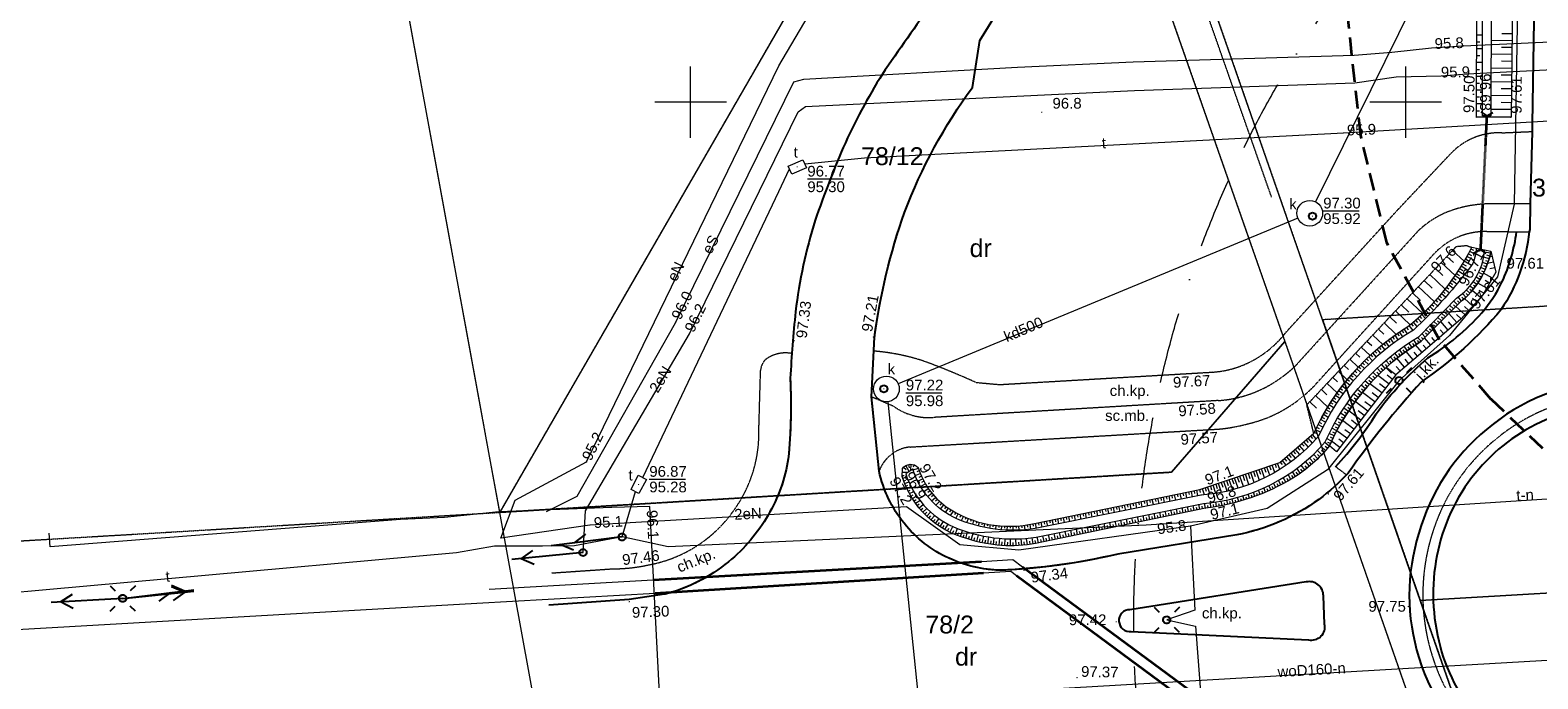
# Model space of a CAD drawing. Extents: x 7422214 to 7520672, y 5676479 to 5816239.
# Tile 6 of 42: x 7463757 to 7474299, y 5776812 to 5781349. Entities that reach past the tile are written whole.
import ezdxf
from ezdxf.enums import TextEntityAlignment as Align

# ---------------------------------------------------------------- set-up
doc = ezdxf.new("R2010")
doc.units = 0
for name, pattern in [('BORDER', [1.75, 0.5, -0.25, 0.5, -0.25, 0, -0.25]), ('HIDDEN', [0.375, 0.25, -0.125]), ('PRZER1-1', [1, 0.5, -0.5]), ('PRZER2-1', [1.5, 1, -0.5]), ('PRZER2_5-1', [1.75, 1.25, -0.5]), ('PRZER3-1', [2, 1.5, -0.5])]:
    doc.linetypes.add(name, pattern=pattern)
doc.layers.get('0').update_dxf_attribs({"linetype": 'CONTINUOUS'})
doc.layers.add('!!mapa dcp', color=254, linetype='CONTINUOUS', lineweight=25)
doc.layers.add('- AGP-1_WYMIARY', color=230, linetype='CONTINUOUS', lineweight=9)
doc.styles.add('Arial', font='arial.ttf')

# ---------------------------------------------------------------- blocks, each defined once
blk = doc.blocks.new('GSPWPN1')
blk.add_hatch(color=0).paths.add_polyline_path([(-0.045, 0), (-0.043467, -0.011647), (-0.038971, -0.0225), (-0.03182, -0.03182), (-0.0225, -0.038971), (-0.011647, -0.043467), (0, -0.045), (0.011647, -0.043467), (0.0225, -0.038971), (0.03182, -0.03182), (0.038971, -0.0225), (0.043467, -0.011647), (0.045, 0), (0.043467, 0.011647), (0.038971, 0.0225), (0.03182, 0.03182), (0.0225, 0.038971), (0.011647, 0.043467), (0, 0.045), (-0.011647, 0.043467), (-0.0225, 0.038971), (-0.03182, 0.03182), (-0.038971, 0.0225), (-0.043467, 0.011647)])
blk = doc.blocks.new('GSPWPS1')
blk.add_hatch(color=0).paths.add_polyline_path([(-0.045, 0), (-0.043467, -0.011647), (-0.038971, -0.0225), (-0.03182, -0.03182), (-0.0225, -0.038971), (-0.011647, -0.043467), (0, -0.045), (0.011647, -0.043467), (0.0225, -0.038971), (0.03182, -0.03182), (0.038971, -0.0225), (0.043467, -0.011647), (0.045, 0), (0.043467, 0.011647), (0.038971, 0.0225), (0.03182, 0.03182), (0.0225, 0.038971), (0.011647, 0.043467), (0, 0.045), (-0.011647, 0.043467), (-0.0225, 0.038971), (-0.03182, 0.03182), (-0.038971, 0.0225), (-0.043467, 0.011647)])
blk = doc.blocks.new('GUPESH1')
blk.add_hatch(color=0).paths.add_polyline_path([(-0.045, 0), (-0.043467, -0.011647), (-0.038971, -0.0225), (-0.03182, -0.03182), (-0.0225, -0.038971), (-0.011647, -0.043467), (0, -0.045), (0.011647, -0.043467), (0.0225, -0.038971), (0.03182, -0.03182), (0.038971, -0.0225), (0.043467, -0.011647), (0.045, 0), (0.043467, 0.011647), (0.038971, 0.0225), (0.03182, 0.03182), (0.0225, 0.038971), (0.011647, 0.043467), (0, 0.045), (-0.011647, 0.043467), (-0.0225, 0.038971), (-0.03182, 0.03182), (-0.038971, 0.0225), (-0.043467, 0.011647)])
blk = doc.blocks.new('GUPKSH1')
blk.add_hatch(color=0).paths.add_polyline_path([(-0.045, 0), (-0.043467, -0.011647), (-0.038971, -0.0225), (-0.03182, -0.03182), (-0.0225, -0.038971), (-0.011647, -0.043467), (0, -0.045), (0.011647, -0.043467), (0.0225, -0.038971), (0.03182, -0.03182), (0.038971, -0.0225), (0.043467, -0.011647), (0.045, 0), (0.043467, 0.011647), (0.038971, 0.0225), (0.03182, 0.03182), (0.0225, 0.038971), (0.011647, 0.043467), (0, 0.045), (-0.011647, 0.043467), (-0.0225, 0.038971), (-0.03182, 0.03182), (-0.038971, 0.0225), (-0.043467, 0.011647)])
blk = doc.blocks.new('GUPTSH1')
blk.add_hatch(color=0).paths.add_polyline_path([(-0.045, 0), (-0.043467, -0.011647), (-0.038971, -0.0225), (-0.03182, -0.03182), (-0.0225, -0.038971), (-0.011647, -0.043467), (0, -0.045), (0.011647, -0.043467), (0.0225, -0.038971), (0.03182, -0.03182), (0.038971, -0.0225), (0.043467, -0.011647), (0.045, 0), (0.043467, 0.011647), (0.038971, 0.0225), (0.03182, 0.03182), (0.0225, 0.038971), (0.011647, 0.043467), (0, 0.045), (-0.011647, 0.043467), (-0.0225, 0.038971), (-0.03182, 0.03182), (-0.038971, 0.0225), (-0.043467, 0.011647)])
blk = doc.blocks.new('GUPKWZ1_1')
at = {"color": 0}
blk.add_lwpolyline([(0, 0.25), (0.064705, 0.241481), (0.125, 0.216506), (0.176777, 0.176777), (0.216506, 0.125), (0.241481, 0.064705), (0.25, 0), (0.241481, -0.064705), (0.216506, -0.125), (0.176777, -0.176777), (0.125, -0.216506), (0.064705, -0.241481), (0, -0.25), (-0.064705, -0.241481), (-0.125, -0.216506), (-0.176777, -0.176777), (-0.216506, -0.125), (-0.241481, -0.064705), (-0.25, 0), (-0.241481, 0.064705), (-0.216506, 0.125), (-0.176777, 0.176777), (-0.125, 0.216506), (-0.064705, 0.241481)], close=True, dxfattribs=at)
blk = doc.blocks.new('GUPISL1_9')
at = {"color": 0}
for points in [[(-0.883883, 0.883883), (-0.53033, 0.53033)], [(0.883883, 0.883883), (0.53033, 0.53033)], [(-0.883883, -0.883883), (-0.53033, -0.53033)], [(0.883883, -0.883883), (0.53033, -0.53033)]]:
    blk.add_lwpolyline(points, dxfattribs=at)
blk.add_lwpolyline([(0, 0.25), (0.085505, 0.234922), (0.160697, 0.19151), (0.216507, 0.125), (0.241482, 0.064705), (0.25, 0), (0.241482, -0.064705), (0.216507, -0.125), (0.170042, -0.183262), (0.10847, -0.225242), (0.03726, -0.247207), (-0.03726, -0.247207), (-0.10847, -0.225242), (-0.170042, -0.183262), (-0.216507, -0.125), (-0.243732, -0.05563), (-0.2493, 0.018682), (-0.232718, 0.091335), (-0.195458, 0.155872), (-0.14083, 0.20656), (-0.07369, 0.238893)], close=True, dxfattribs=at)
blk = doc.blocks.new('GUPISL1_4')
at = {"color": 0}
blk.add_lwpolyline([(0, 0.25), (0.064705, 0.241481), (0.125, 0.216506), (0.176777, 0.176777), (0.216506, 0.125), (0.241481, 0.064705), (0.25, 0), (0.241481, -0.064705), (0.216506, -0.125), (0.176777, -0.176777), (0.125, -0.216506), (0.064705, -0.241481), (0, -0.25), (-0.064705, -0.241481), (-0.125, -0.216506), (-0.176777, -0.176777), (-0.216506, -0.125), (-0.241481, -0.064705), (-0.25, 0), (-0.241481, 0.064705), (-0.216506, 0.125), (-0.176777, 0.176777), (-0.125, 0.216506), (-0.064705, 0.241481)], close=True, dxfattribs=at)
blk = doc.blocks.new('GULTPR1')
at = {"color": 0}
for points in [[(0, 0), (5, 0)], [(3.357107, 0), (2.491081, -0.5)], [(3.491081, 0.5), (4.357107, 0)]]:
    blk.add_lwpolyline(points, dxfattribs=at)
blk = doc.blocks.new('GSLIPS1')
at = {"color": 0}
blk.add_lwpolyline([(-0.263554, -0.424899), (0, 0), (-0.263389, 0.425001)], dxfattribs=at)
blk = doc.blocks.new('GSLIPS2')
at = {"color": 0}
blk.add_lwpolyline([(0.263554, 0.424899), (0, 0), (0.263389, -0.425001)], dxfattribs=at)
blk = doc.blocks.new('GULENN1')
at = {"color": 0}
for points in [[(0, 0), (5, 0)], [(3.491081, 0.5), (4.357107, 0), (3.491081, -0.5)]]:
    blk.add_lwpolyline(points, dxfattribs=at)
blk = doc.blocks.new('mapa dcp')
at = {"layer": '!!mapa dcp', "color": 252, "linetype": 'Continuous', "lineweight": 18}
for points in [[(-5644, 14020), (-3643, 8670), (-3925, 8654), (-3377, 5220), (-6398, -23), (-8970, 14020)], [(-6391, -203), (-6291, 62), (-5791, 330), (-4448, 3100), (-3097, 5387), (-3280, 7184), (-2208, 7859), (-2208, 8715), (-259, 8823), (-283, 11087), (-436, 14020)], [(258, 14020), (265, 13892), (361, 11977), (448, 10210), (425, 10092), (465, 9930), (637, 6462), (618, 6303), (657, 6127), (736, 4637), (694, 2133), (578, 1624), (243, 1215), (-111, 899), (-610, 275), (-1034, 5), (-1570, -119)], [(2541, -8794), (2241, -7772), (1072, -3790), (721, -2601), (38, -639), (-645, 1324), (-1643, 4190), (-3351, 8686), (-3643, 8670), (-1925, 4077), (-909, 1172), (411, -2620), (789, -3888), (2230, -8794)], [(176, 3916), (-695, 2150)], [(-6072, -17), (-5858, 91), (-5169, 1303), (-4342, 2988), (-4272, 3008), (-2779, 3091), (-1969, 3129), (-424, 3175), (-162, 3196), (117, 3226), (341, 3241), (2404, 3336), (2469, 3327), (2605, 2932), (3307, 2185), (4233, 1356), (6039, 765), (7171, 720), (7293, 728), (7344, 630)], [(473, 3316), (433, 3316)], [(433, 3268), (453, 3268)], [(679, 3276), (533, 3278)], [(680, 3324), (607, 3325)], [(473, 3220), (432, 3220)], [(432, 3172), (453, 3172)], [(678, 3180), (533, 3181)], [(678, 3228), (606, 3229)], [(-5816, -304), (-5800, -12), (-5073, 1226), (-4313, 2779), (-4261, 2815), (-2784, 2889), (-1961, 2928), (-419, 2982), (-131, 3024), (183, 3030), (366, 3044), (2436, 3149), (2576, 2901), (3282, 2147), (4215, 1309), (6038, 714), (7154, 660), (7185, 490)], [(473, 3123), (432, 3123)], [(432, 3075), (452, 3075)], [(677, 3083), (533, 3085)], [(677, 3131), (605, 3132)], [(473, 3027), (432, 3027)], [(432, 2979), (452, 2979)], [(675, 2987), (533, 2989)], [(676, 3035), (604, 3036)], [(431, 2883), (452, 2883)], [(472, 2931), (432, 2931)], [(674, 2890), (532, 2892)], [(675, 2939), (603, 2940)], [(-4266, 2414), (-3848, 2458), (-500, 2631), (2293, 2795), (2516, 2814)], [(472, 2834), (431, 2834)], [(431, 2786), (452, 2786)], [(483, 2742), (483, 2750)], [(531, 2742), (531, 2746)], [(673, 2794), (532, 2796)], [(673, 2842), (603, 2843)], [(-5399, 221), (-4448, 2222), (-4372, 2380)], [(-818, 2035), (-3612, 875)], [(345, 1733), (264, 1809)], [(423, 1781), (383, 1802)], [(392, 1820), (409, 1811)], [(449, 1820), (449, 1819)], [(468, 1813), (469, 1816)], [(529, 1789), (486, 1798)], [(488, 1812), (487, 1809)], [(281, 1633), (184, 1725)], [(224, 1767), (269, 1725)], [(370, 1670), (324, 1699)], [(334, 1716), (358, 1701)], [(395, 1704), (345, 1733)], [(355, 1750), (380, 1735)], [(413, 1740), (364, 1767)], [(374, 1785), (396, 1773)], [(492, 1676), (460, 1690)], [(507, 1713), (472, 1725)], [(519, 1750), (481, 1762)], [(499, 1694), (483, 1701)], [(513, 1731), (495, 1737)], [(524, 1769), (504, 1775)], [(550, 1727), (508, 1717)], [(559, 1688), (524, 1680)], [(541, 1766), (531, 1764)], [(64, 1598), (120, 1546)], [(212, 1539), (104, 1640)], [(144, 1682), (196, 1634)], [(246, 1584), (263, 1571)], [(293, 1574), (258, 1600)], [(270, 1616), (288, 1603)], [(319, 1606), (281, 1632)], [(292, 1649), (312, 1635)], [(345, 1638), (303, 1665)], [(314, 1682), (335, 1668)], [(433, 1572), (408, 1590)], [(455, 1605), (428, 1622)], [(445, 1589), (431, 1597)], [(475, 1640), (446, 1655)], [(465, 1622), (451, 1630)], [(484, 1658), (468, 1665)], [(542, 1615), (480, 1650)], [(522, 1580), (491, 1598)], [(-16, 1513), (40, 1460)], [(136, 1450), (24, 1556)], [(172, 1491), (186, 1478)], [(214, 1482), (185, 1506)], [(198, 1521), (212, 1509)], [(240, 1512), (210, 1536)], [(222, 1552), (238, 1540)], [(267, 1543), (234, 1568)], [(327, 1455), (302, 1484)], [(342, 1468), (329, 1482)], [(356, 1482), (332, 1507)], [(370, 1496), (358, 1508)], [(384, 1510), (359, 1533)], [(410, 1540), (385, 1560)], [(397, 1525), (385, 1536)], [(458, 1479), (401, 1530)], [(422, 1556), (409, 1565)], [(502, 1545), (440, 1581)], [(482, 1511), (449, 1530)], [(-33, 1289), (-135, 1386)], [(-95, 1429), (-42, 1378)], [(55, 1367), (-55, 1471)], [(63, 1375), (76, 1362)], [(103, 1363), (77, 1389)], [(91, 1403), (104, 1390)], [(131, 1392), (105, 1417)], [(119, 1431), (132, 1419)], [(159, 1422), (133, 1446)], [(146, 1461), (159, 1448)], [(186, 1451), (159, 1476)], [(227, 1358), (214, 1371)], [(241, 1372), (215, 1399)], [(255, 1386), (242, 1400)], [(269, 1400), (243, 1427)], [(297, 1428), (270, 1456)], [(283, 1414), (270, 1428)], [(350, 1360), (287, 1418)], [(311, 1443), (298, 1456)], [(404, 1419), (346, 1472)], [(377, 1390), (346, 1418)], [(431, 1449), (403, 1475)], [(-131, 1222), (-215, 1302)], [(-175, 1344), (-128, 1300)], [(-57, 1271), (-46, 1254)], [(-13, 1249), (-41, 1283)], [(-25, 1295), (-12, 1279)], [(17, 1277), (-10, 1308)], [(5, 1321), (18, 1306)], [(46, 1305), (20, 1334)], [(34, 1348), (47, 1334)], [(75, 1334), (49, 1361)], [(129, 1260), (105, 1284)], [(143, 1274), (131, 1286)], [(157, 1288), (132, 1313)], [(171, 1302), (159, 1315)], [(185, 1316), (160, 1341)], [(232, 1252), (181, 1311)], [(199, 1330), (186, 1343)], [(213, 1344), (187, 1370)], [(263, 1278), (236, 1309)], [(293, 1304), (238, 1368)], [(323, 1330), (291, 1360)], [(-335, 1175), (-302, 1144)], [(-225, 1151), (-295, 1217)], [(-255, 1259), (-217, 1223)], [(-179, 1138), (-203, 1169)], [(-187, 1181), (-175, 1165)], [(-148, 1161), (-171, 1193)], [(-155, 1205), (-144, 1188)], [(-116, 1183), (-139, 1216)], [(-123, 1228), (-111, 1211)], [(-84, 1205), (-107, 1239)], [(-90, 1250), (-79, 1233)], [(-51, 1226), (-74, 1261)], [(-21, 1132), (-42, 1163)], [(12, 1154), (-8, 1184)], [(45, 1175), (19, 1201)], [(29, 1165), (19, 1180)], [(59, 1189), (47, 1201)], [(73, 1203), (49, 1227)], [(111, 1147), (67, 1198)], [(87, 1218), (75, 1230)], [(101, 1232), (77, 1256)], [(115, 1246), (103, 1258)], [(141, 1173), (118, 1200)], [(171, 1199), (124, 1254)], [(202, 1226), (177, 1254)], [(-415, 1090), (-385, 1062)], [(-313, 1074), (-375, 1132)], [(-297, 1038), (-323, 1065)], [(-309, 1079), (-296, 1065)], [(-269, 1063), (-294, 1092)], [(-279, 1105), (-266, 1091)], [(-239, 1089), (-264, 1118)], [(-249, 1131), (-237, 1116)], [(-209, 1114), (-234, 1144)], [(-218, 1156), (-206, 1141)], [(-148, 1037), (-173, 1066)], [(-133, 1049), (-145, 1064)], [(-117, 1062), (-141, 1091)], [(-73, 992), (-126, 1055)], [(-102, 1074), (-113, 1089)], [(-86, 1086), (-108, 1116)], [(-70, 1098), (-81, 1113)], [(-54, 1109), (-76, 1139)], [(-11, 1043), (-62, 1103)], [(-38, 1121), (-48, 1136)], [(-5, 1143), (-15, 1158)], [(19, 1069), (-5, 1098)], [(50, 1095), (4, 1149)], [(80, 1121), (59, 1146)], [(-473, 905), (-534, 963)], [(-495, 1005), (-465, 977)], [(-396, 992), (-455, 1048)], [(-405, 926), (-434, 951)], [(-420, 966), (-406, 953)], [(-379, 955), (-407, 981)], [(-393, 995), (-380, 982)], [(-353, 983), (-380, 1009)], [(-366, 1024), (-352, 1010)], [(-325, 1011), (-352, 1038)], [(-338, 1051), (-324, 1038)], [(-265, 929), (-293, 957)], [(-251, 943), (-265, 957)], [(-237, 957), (-264, 985)], [(-223, 971), (-236, 985)], [(-208, 984), (-234, 1013)], [(-193, 998), (-206, 1012)], [(-178, 1011), (-203, 1040)], [(-134, 940), (-201, 991)], [(-163, 1024), (-176, 1038)], [(-103, 966), (-130, 998)], [(-42, 1017), (-68, 1048)], [(-544, 812), (-614, 878)], [(-574, 921), (-542, 890)], [(-479, 836), (-509, 859)], [(-497, 875), (-482, 863)], [(-455, 867), (-485, 890)], [(-472, 906), (-458, 894)], [(-431, 897), (-460, 921)], [(-447, 936), (-432, 924)], [(-346, 842), (-376, 867)], [(-320, 872), (-349, 898)], [(-333, 857), (-348, 870)], [(-293, 901), (-321, 928)], [(-306, 886), (-321, 900)], [(-232, 813), (-315, 877)], [(-279, 915), (-293, 929)], [(-183, 876), (-260, 935)], [(-207, 845), (-248, 875)], [(-159, 908), (-195, 936)], [(-3686, 751), (-3301, -2991)], [(-734, 751), (-687, 707)], [(-609, 714), (-694, 794)], [(-654, 836), (-616, 800)], [(-589, 745), (-573, 735)], [(-547, 741), (-578, 762)], [(-567, 779), (-552, 768)], [(-525, 773), (-556, 795)], [(-545, 811), (-529, 800)], [(-502, 805), (-533, 827)], [(-521, 843), (-506, 832)], [(-443, 716), (-475, 739)], [(-420, 748), (-452, 772)], [(-431, 732), (-448, 744)], [(-396, 780), (-427, 804)], [(-408, 764), (-424, 776)], [(-329, 685), (-417, 752)], [(-371, 811), (-402, 836)], [(-384, 796), (-399, 808)], [(-359, 827), (-374, 839)], [(-280, 749), (-367, 816)], [(-305, 717), (-349, 751)], [(-256, 781), (-299, 814)], [(-650, 643), (-633, 634)], [(-607, 641), (-640, 661)], [(-631, 678), (-614, 668)], [(-588, 675), (-620, 695)], [(-610, 712), (-594, 702)], [(-568, 709), (-600, 729)], [(-507, 616), (-541, 636)], [(-487, 650), (-520, 671)], [(-497, 633), (-514, 643)], [(-465, 683), (-498, 705)], [(-476, 667), (-493, 678)], [(-454, 700), (-470, 711)], [(-378, 622), (-463, 687)], [(-354, 654), (-397, 687)], [(6710, 565), (4493, 283), (1718, 120), (-49, 6), (-1879, -112), (-5222, -265), (-5543, -195)], [(-704, 537), (-686, 529)], [(-660, 538), (-695, 555)], [(-687, 573), (-669, 564)], [(-643, 573), (-678, 591)], [(-669, 608), (-652, 599)], [(-626, 608), (-660, 626)], [(-564, 512), (-599, 529)], [(-546, 547), (-581, 566)], [(-555, 529), (-573, 538)], [(-527, 582), (-562, 601)], [(-537, 564), (-554, 574)], [(-476, 495), (-545, 548)], [(-517, 599), (-534, 609)], [(-427, 558), (-506, 619)], [(-451, 527), (-489, 555)], [(-403, 590), (-444, 622)], [(198, -1100), (1655, -1016), (5534, -787), (6386, -738), (10232, -500), (13926, -278), (16906, -98), (21189, 158), (21336, 163), (23157, 257), (27274, 456), (28650, 551)], [(1349, -5005), (55, -4046), (-1796, -2225), (-1844, -2194), (-1909, -2184), (-4687, -2478), (-4903, -2442), (-5179, -2245), (-5250, -1920), (-5350, 17), (-5614, 11), (-6406, -19), (-6785, -59), (-7093, -74), (-9541, -265), (-9550, -168)], [(-821, 431), (-805, 412)], [(-774, 407), (-806, 444)], [(-791, 457), (-775, 439)], [(-745, 434), (-776, 470)], [(-761, 483), (-746, 465)], [(-717, 462), (-746, 496)], [(-731, 509), (-717, 493)], [(-690, 491), (-716, 522)], [(-624, 410), (-656, 438)], [(-599, 440), (-630, 466)], [(-611, 425), (-627, 438)], [(-582, 476), (-617, 493)], [(-590, 458), (-608, 466)], [(-573, 494), (-591, 502)], [(-525, 431), (-582, 475)], [(-500, 463), (-532, 488)], [(-945, 277), (-960, 320)], [(-942, 327), (-928, 312)], [(-899, 308), (-926, 340)], [(-911, 353), (-897, 336)], [(-866, 331), (-896, 366)], [(-881, 379), (-866, 361)], [(-835, 355), (-866, 392)], [(-851, 405), (-835, 387)], [(-804, 381), (-836, 418)], [(-738, 299), (-766, 332)], [(-708, 325), (-737, 357)], [(-723, 312), (-737, 328)], [(-679, 352), (-709, 384)], [(-693, 338), (-708, 354)], [(-651, 380), (-682, 410)], [(-665, 366), (-680, 381)], [(-637, 395), (-653, 409)], [(-3547, 255), (-3584, 256)], [(-3584, 236), (-3570, 236)], [(-3580, 217), (-3553, 226)], [(-3575, 293), (-3558, 276)], [(-3536, 263), (-3559, 305)], [(-3541, 312), (-3535, 289)], [(-3524, 271), (-3521, 313)], [(-3508, 274), (-3471, 286)], [(-3502, 310), (-3507, 294)], [(-3494, 235), (-3458, 249)], [(-3465, 267), (-3483, 261)], [(-3476, 195), (-3442, 212)], [(-3450, 230), (-3468, 222)], [(-1279, 212), (-1267, 176)], [(-1236, 146), (-1261, 218)], [(-1242, 224), (-1229, 188)], [(-1198, 158), (-1223, 231)], [(-1204, 237), (-1192, 201)], [(-1161, 171), (-1185, 244)], [(-1166, 250), (-1154, 214)], [(-1124, 186), (-1148, 256)], [(-1129, 263), (-1117, 228)], [(-1087, 201), (-1110, 269)], [(-1091, 275), (-1080, 243)], [(-1051, 218), (-1072, 282)], [(-1054, 288), (-1043, 258)], [(-1015, 237), (-1035, 294)], [(-1016, 301), (-1007, 274)], [(-980, 256), (-997, 307)], [(-978, 313), (-971, 290)], [(-902, 188), (-920, 220)], [(-885, 198), (-894, 214)], [(-867, 208), (-887, 241)], [(-850, 218), (-861, 235)], [(-834, 228), (-856, 263)], [(-817, 239), (-829, 257)], [(-801, 251), (-825, 285)], [(-785, 262), (-797, 279)], [(-769, 274), (-795, 308)], [(-753, 286), (-767, 303)], [(-5543, -195), (-5450, 122)], [(-3574, 198), (-3560, 203)], [(-3567, 180), (-3539, 191)], [(-3559, 161), (-3545, 167)], [(-3551, 143), (-3523, 157)], [(-3543, 125), (-3528, 132)], [(-3533, 108), (-3504, 123)], [(-3456, 158), (-3423, 177)], [(-3433, 195), (-3450, 186)], [(-3433, 122), (-3402, 144)], [(-3413, 160), (-3429, 150)], [(-3407, 89), (-3378, 112)], [(-3390, 128), (-3405, 116)], [(-1633, 70), (-1641, 108)], [(-1622, 112), (-1618, 93)], [(-1595, 78), (-1602, 116)], [(-1583, 120), (-1579, 101)], [(-1556, 86), (-1563, 124)], [(-1544, 128), (-1540, 109)], [(-1517, 94), (-1524, 132)], [(-1505, 136), (-1501, 117)], [(-1472, 100), (-1486, 142)], [(-1467, 148), (-1460, 125)], [(-1432, 104), (-1449, 155)], [(-1430, 161), (-1421, 134)], [(-1392, 110), (-1411, 167)], [(-1392, 174), (-1382, 143)], [(-1352, 117), (-1373, 180)], [(-1355, 186), (-1343, 154)], [(-1313, 125), (-1336, 193)], [(-1317, 199), (-1305, 164)], [(-1274, 135), (-1298, 205)], [(-1118, 89), (-1129, 118)], [(-1100, 96), (-1105, 110)], [(-1081, 103), (-1093, 132)], [(-1063, 111), (-1069, 125)], [(-1044, 118), (-1057, 148)], [(-1026, 126), (-1033, 141)], [(-1008, 134), (-1022, 164)], [(-990, 143), (-997, 158)], [(-972, 151), (-988, 182)], [(-954, 160), (-962, 176)], [(-937, 169), (-953, 201)], [(-919, 178), (-928, 194)], [(-1570, -119), (-2769, -287), (-3182, -251), (-3555, 15), (-5769, -112), (-6391, -203)], [(-3524, 90), (-3509, 99)], [(-3513, 73), (-3484, 92)], [(-3502, 57), (-3488, 67)], [(-3491, 41), (-3462, 61)], [(-3479, 25), (-3465, 36)], [(-3467, 9), (-3438, 32)], [(-3454, -6), (-3440, 6)], [(-3441, -21), (-3413, 5)], [(-3365, 97), (-3380, 85)], [(-3379, 57), (-3352, 82)], [(-3338, 68), (-3351, 55)], [(-3349, 27), (-3324, 54)], [(-3309, 41), (-3321, 27)], [(-3316, 0), (-3294, 29)], [(-3278, 17), (-3289, 2)], [(-3281, -25), (-3261, 6)], [(-2166, 1), (-2162, -18)], [(-2139, -32), (-2147, 5)], [(-2127, 9), (-2124, -10)], [(-2100, -25), (-2108, 13)], [(-2088, 17), (-2085, -2)], [(-2061, -17), (-2069, 21)], [(-2050, 25), (-2046, 6)], [(-2022, -9), (-2030, 28)], [(-2011, 32), (-2007, 14)], [(-1984, -1), (-1991, 36)], [(-1972, 40), (-1968, 22)], [(-1945, 7), (-1952, 44)], [(-1933, 48), (-1929, 30)], [(-1906, 15), (-1913, 52)], [(-1894, 56), (-1890, 38)], [(-1867, 23), (-1875, 60)], [(-1855, 64), (-1851, 45)], [(-1828, 31), (-1836, 68)], [(-1816, 72), (-1812, 53)], [(-1789, 39), (-1797, 76)], [(-1777, 80), (-1773, 61)], [(-1750, 46), (-1758, 84)], [(-1738, 88), (-1735, 69)], [(-1711, 54), (-1719, 92)], [(-1699, 96), (-1696, 77)], [(-1672, 62), (-1680, 100)], [(-1659, -35), (-1667, 2)], [(-1661, 104), (-1657, 85)], [(-1620, -26), (-1628, 10)], [(-1582, -18), (-1589, 18)], [(-1562, -14), (-1566, 4)], [(-1543, -10), (-1550, 26)], [(-1523, -6), (-1527, 12)], [(-1504, -2), (-1511, 34)], [(-1484, 2), (-1488, 20)], [(-1465, 6), (-1472, 41)], [(-1445, 8), (-1447, 26)], [(-1426, 11), (-1430, 45)], [(-1406, 14), (-1409, 31)], [(-1386, 17), (-1392, 50)], [(-1367, 21), (-1370, 37)], [(-1347, 25), (-1354, 56)], [(-1328, 29), (-1331, 44)], [(-1309, 33), (-1316, 63)], [(-1289, 37), (-1293, 52)], [(-1270, 42), (-1277, 72)], [(-1251, 47), (-1255, 62)], [(-1232, 52), (-1240, 82)], [(-1212, 58), (-1217, 72)], [(-1194, 64), (-1202, 92)], [(-1175, 70), (-1179, 84)], [(-1156, 76), (-1166, 105)], [(-1137, 82), (-1142, 97)], [(-3427, -35), (-3413, -22)], [(-3413, -49), (-3386, -21)], [(-3399, -63), (-3385, -48)], [(-3384, -76), (-3357, -45)], [(-3368, -88), (-3355, -72)], [(-3353, -101), (-3327, -67)], [(-3336, -112), (-3324, -95)], [(-3320, -123), (-3297, -87)], [(-3245, -5), (-3254, -21)], [(-3246, -46), (-3227, -15)], [(-3210, -25), (-3219, -41)], [(-3209, -65), (-3193, -34)], [(-3175, -43), (-3182, -58)], [(-3170, -81), (-3157, -52)], [(-3139, -60), (-3145, -74)], [(-3132, -95), (-3120, -67)], [(-3102, -74), (-3107, -88)], [(-3092, -108), (-3083, -81)], [(-3064, -87), (-3068, -100)], [(-3052, -118), (-3045, -92)], [(-3026, -97), (-3029, -110)], [(-3012, -127), (-3007, -102)], [(-2672, -103), (-2668, -120)], [(-2645, -135), (-2652, -99)], [(-2633, -95), (-2629, -113)], [(-2606, -127), (-2614, -91)], [(-2594, -87), (-2590, -105)], [(-2567, -119), (-2575, -83)], [(-2555, -79), (-2551, -97)], [(-2528, -111), (-2536, -75)], [(-2516, -71), (-2513, -89)], [(-2489, -103), (-2497, -67)], [(-2477, -63), (-2474, -81)], [(-2450, -95), (-2458, -59)], [(-2438, -55), (-2435, -73)], [(-2412, -88), (-2419, -51)], [(-2400, -47), (-2396, -65)], [(-2373, -80), (-2380, -43)], [(-2361, -39), (-2357, -57)], [(-2334, -72), (-2341, -35)], [(-2322, -31), (-2318, -49)], [(-2295, -64), (-2302, -27)], [(-2283, -23), (-2279, -42)], [(-2256, -56), (-2263, -19)], [(-2244, -15), (-2240, -34)], [(-2217, -48), (-2225, -11)], [(-2205, -7), (-2201, -26)], [(-2178, -40), (-2186, -3)], [(-2165, -140), (-2173, -100)], [(-2126, -131), (-2134, -93)], [(-2087, -123), (-2095, -85)], [(-2067, -119), (-2071, -100)], [(-2048, -115), (-2056, -77)], [(-2028, -111), (-2032, -92)], [(-2009, -107), (-2017, -69)], [(-1990, -103), (-1994, -84)], [(-1970, -99), (-1978, -61)], [(-1951, -95), (-1955, -76)], [(-1931, -91), (-1939, -53)], [(-1912, -87), (-1916, -68)], [(-1892, -83), (-1900, -45)], [(-1873, -79), (-1877, -60)], [(-1854, -75), (-1861, -37)], [(-1834, -71), (-1838, -52)], [(-1815, -67), (-1822, -29)], [(-1795, -63), (-1799, -44)], [(-1776, -59), (-1784, -22)], [(-1756, -55), (-1760, -36)], [(-1737, -51), (-1745, -14)], [(-1718, -47), (-1721, -28)], [(-1698, -43), (-1706, -6)], [(-1679, -39), (-1683, -20)], [(-1640, -30), (-1644, -12)], [(-1601, -22), (-1605, -4)], [(-5543, -195), (-5877, -258), (-6100, -260), (-6435, -260), (-6701, -305), (-10736, -669), (-10985, -662), (-12026, -676)], [(-3303, -134), (-3292, -115)], [(-3286, -144), (-3264, -106)], [(-3269, -154), (-3258, -134)], [(-3251, -163), (-3231, -122)], [(-3233, -171), (-3224, -150)], [(-3215, -179), (-3197, -136)], [(-3197, -186), (-3188, -165)], [(-3178, -193), (-3163, -149)], [(-3159, -200), (-3152, -177)], [(-3140, -205), (-3127, -160)], [(-3121, -211), (-3114, -189)], [(-3102, -216), (-3089, -172)], [(-3083, -222), (-3077, -199)], [(-3064, -227), (-3052, -181)], [(-3044, -232), (-3039, -208)], [(-3025, -236), (-3015, -189)], [(-2987, -106), (-2990, -119)], [(-2986, -243), (-2978, -195)], [(-2972, -135), (-2968, -109)], [(-2948, -113), (-2950, -125)], [(-2947, -249), (-2941, -201)], [(-2931, -141), (-2928, -115)], [(-2909, -117), (-2910, -130)], [(-2907, -253), (-2903, -205)], [(-2891, -145), (-2889, -119)], [(-2869, -120), (-2869, -133)], [(-2868, -256), (-2865, -207)], [(-2850, -148), (-2849, -120)], [(-2829, -121), (-2829, -134)], [(-2828, -257), (-2828, -209)], [(-2809, -148), (-2809, -120)], [(-2790, -119), (-2789, -134)], [(-2788, -256), (-2790, -209)], [(-2767, -148), (-2770, -118)], [(-2749, -254), (-2753, -207)], [(-2750, -116), (-2748, -131)], [(-2726, -145), (-2730, -113)], [(-2709, -250), (-2715, -205)], [(-2711, -110), (-2708, -127)], [(-2685, -141), (-2691, -107)], [(-2670, -244), (-2677, -201)], [(-2631, -237), (-2640, -195)], [(-2592, -228), (-2601, -187)], [(-2573, -224), (-2577, -204)], [(-2553, -220), (-2562, -179)], [(-2534, -216), (-2538, -196)], [(-2514, -212), (-2523, -171)], [(-2495, -208), (-2499, -188)], [(-2475, -204), (-2484, -163)], [(-2456, -200), (-2460, -180)], [(-2437, -196), (-2445, -156)], [(-2417, -192), (-2421, -172)], [(-2398, -188), (-2406, -148)], [(-2378, -184), (-2382, -164)], [(-2359, -180), (-2367, -140)], [(-2339, -176), (-2344, -156)], [(-2320, -172), (-2328, -132)], [(-2301, -168), (-2305, -148)], [(-2281, -164), (-2289, -124)], [(-2262, -160), (-2266, -140)], [(-2242, -156), (-2250, -116)], [(-2223, -152), (-2227, -132)], [(-2203, -148), (-2212, -108)], [(-2184, -144), (-2188, -124)], [(-2145, -136), (-2149, -116)], [(-2106, -127), (-2110, -108)], [(-1570, -119), (-1538, -708), (-1735, -775), (-1533, -819), (-1494, -1340), (-948, -1400), (-535, -1595), (87, -2270), (777, -2712), (900, -2791), (1210, -3144), (1458, -3714), (2023, -3607), (2113, -3741), (2133, -3584), (2607, -3480), (2564, -2955), (2659, -2525), (3017, -2042), (3141, -1965)], [(-3006, -240), (-3001, -216)], [(-2966, -246), (-2963, -222)], [(-2927, -251), (-2925, -227)], [(-2888, -255), (-2886, -230)], [(-2848, -256), (-2847, -232)], [(-2808, -256), (-2809, -233)], [(-2768, -255), (-2770, -232)], [(-2729, -252), (-2731, -229)], [(-2690, -247), (-2693, -225)], [(-2650, -241), (-2655, -219)], [(-2611, -232), (-2616, -212)], [(-189, -3096), (-233, -2829), (-329, -2287), (-349, -2173), (-1054, -1653), (-2743, -406), (-2811, -356), (-3031, -368), (-5327, -498), (-6472, -563)], [(-12279, -986), (-10386, -878), (-6558, -659), (-5311, -588), (-3016, -446), (-2826, -435), (-2786, -464), (-1097, -1711), (-431, -2203), (-415, -2297), (-324, -2839), (-278, -3113)], [(-5435, -1425), (198, -1100)]]:
    blk.add_lwpolyline(points, dxfattribs=at)
at = {"layer": '!!mapa dcp', "color": 252, "linetype": 'PRZER3-1', "lineweight": 18}
for points in [[(-5644, 14020), (-5033, 12386), (-3643, 8670), (-3585, 8516), (-3322, 7811), (-1925, 4077), (-909, 1172), (411, -2620), (789, -3888), (2230, -8794)], [(2541, -8794), (2241, -7772), (1072, -3790), (721, -2601), (38, -639), (-645, 1324), (-1643, 4190), (-3351, 8686), (-4700, 12240), (-5376, 14020)], [(-1002, 2182), (-1742, 4290)], [(32419, 2335), (20715, 1623), (6704, 770), (4288, 623), (3208, 1558), (-645, 1324), (38, -639), (721, -2601), (1203, -2573), (3591, -2433), (4489, -1380), (6778, -1246), (20836, -423), (32419, 255)], [(-12279, -371), (-11924, -350), (-8737, -163), (-6398, -23), (-1702, 258), (-909, 1172), (411, -2620), (-406, -2667), (-424, -2651), (-1503, -1731), (-6036, -2003), (-8415, -2145), (-11600, -2336), (-12279, -2376)]]:
    blk.add_lwpolyline(points, dxfattribs=at)
at = {"layer": '!!mapa dcp', "color": 252, "linetype": 'Continuous', "lineweight": 25}
for points in [[(835, 3563), (821, 2694), (820, 2641), (807, 2135), (803, 1955), (799, 1940, -0.122843), (603, 1395, -0.067176), (46, 891, 0.030419), (-467, 252, -0.049698), (-672, 68, -0.111327), (-1246, -180), (-2078, -315, -0.047152), (-2898, -428, -0.100482), (-3257, -344, -0.119771), (-3571, -99, -0.118067), (-3746, 265), (-3799, 784), (-3778, 1202, -0.052317), (-3568, 2075, -0.069007), (-3093, 2950), (-3041, 3277), (-2902, 3504)], [(-3210, 7745), (-3065, 7251, -0.031476), (-2841, 6505, -0.03079), (-2761, 6016, -0.046864), (-2750, 5407, -0.039105), (-2832, 4831, -0.039531), (-3014, 4235, -0.050646), (-3349, 3579, 0.001946), (-3703, 3073, 0.03638), (-3982, 2563, 0.019055), (-4193, 2021, 0.044427), (-4331, 1380, 0.007669), (-4368, 915, -0.035839), (-4381, 351, -0.090257), (-4522, -43, -0.091573), (-4799, -368, -0.11179), (-5247, -596), (-5494, -633), (-6056, -673)], [(-554, 296, 0.044481), (-270, 667, -0.060752), (91, 1057, 0.071373), (468, 1373, 0.065204), (609, 1587, 0.074691), (711, 1940)]]:
    blk.add_lwpolyline(points, format="xyb", dxfattribs=at)
at = {"layer": '!!mapa dcp', "color": 252, "linetype": 'PRZER3-1', "lineweight": 18}
for points in [[(835, 3563), (821, 2694), (820, 2641), (807, 2135), (803, 1955), (799, 1940, -0.122843), (603, 1395, -0.067176), (46, 891, 0.030419), (-467, 252, -0.049698), (-672, 68, -0.111327), (-1246, -180), (-2078, -315, -0.047152), (-2898, -428, -0.100482), (-3257, -344, -0.119771), (-3571, -99, -0.118067), (-3746, 265), (-3799, 784), (-3778, 1202, -0.052317), (-3568, 2075, -0.069007), (-3093, 2950), (-3041, 3277), (-2902, 3504)], [(-3210, 7745), (-3065, 7251, -0.031476), (-2841, 6505, -0.03079), (-2761, 6016, -0.046864), (-2750, 5407, -0.039105), (-2832, 4831, -0.039531), (-3014, 4235, -0.050646), (-3349, 3579, 0.001946), (-3703, 3073, 0.03638), (-3982, 2563, 0.019055), (-4193, 2021, 0.044427), (-4331, 1380, 0.007669), (-4368, 915, -0.035839), (-4381, 351, -0.090257), (-4522, -43, -0.091573), (-4799, -368, -0.11179), (-5247, -596), (-5494, -633), (-6056, -673)]]:
    blk.add_lwpolyline(points, format="xyb", dxfattribs=at)
for points in [[(-6398, -23), (-3377, 5220), (-3729, 7423), (-3862, 8259), (-3925, 8654), (-3643, 8670), (-3585, 8516), (-3322, 7811), (-1925, 4077), (-909, 1172), (-1702, 258)], [(-7162, 4145), (-3729, 7423), (-3377, 5220), (-6398, -23)], [(-7162, 4145), (-3729, 7423), (-3377, 5220), (-6398, -23)], [(-1643, 4190), (2452, 4405), (2642, 2978), (4150, 1483), (6065, 791), (6703, 791), (6704, 770), (4288, 623), (3208, 1558), (-645, 1324)]]:
    blk.add_lwpolyline(points, close=True, dxfattribs=at)
at = {"layer": '!!mapa dcp', "color": 252, "linetype": 'Continuous', "lineweight": 18}
for points in [[(-6398, -23), (-3377, 5220), (-3925, 8654), (-3643, 8670), (-1925, 4077), (-909, 1172), (-1702, 258)], [(293, 7964), (530, 7974), (626, 6055), (700, 4587), (683, 3555), (672, 2742), (431, 2742), (436, 4372), (371, 5862), (351, 6278)], [(334, 7920), (394, 7922), (451, 6282), (471, 5866), (536, 4374), (532, 2750), (472, 2750), (476, 4372), (411, 5864), (391, 6280)], [(-1643, 4190), (2452, 4405), (2642, 2978), (4150, 1483), (6065, 791), (6703, 791), (6704, 770), (4288, 623), (3208, 1558), (-645, 1324)], [(-4356, 2343), (-4382, 2399), (-4279, 2443), (-4255, 2387)], [(6704, 770), (4288, 623), (3208, 1558), (-645, 1324), (38, -639), (6741, -247)], [(-6036, -2003), (-6398, -23), (-1702, 258), (-909, 1172), (411, -2620), (-406, -2667), (-424, -2651), (-1503, -1731)], [(-5426, 109), (-5480, 138), (-5430, 237), (-5373, 207)], [(6741, -247), (38, -639), (721, -2601), (3591, -2433), (4489, -1380), (6778, -1246)]]:
    blk.add_lwpolyline(points, close=True, dxfattribs=at)
at = {"layer": '!!mapa dcp', "color": 252, "linetype": 'HIDDEN', "lineweight": 35, "ltscale": 500}
blk.add_lwpolyline([(2116, -742), (532, 769), (171, 1184), (-197, 1864), (-379, 2615), (-538, 4073), (-548, 4622), (-391, 5379), (-46, 6071), (464, 6652), (1106, 7083)], dxfattribs=at)
at = {"layer": '!!mapa dcp', "color": 252, "linetype": 'Continuous', "lineweight": 18, "flags": 128}
for points in [[(-5064, 2597), (-5064, 3097)], [(-64, 2597), (-64, 3097)], [(-4814, 2847), (-5314, 2847)], [(186, 2847), (-314, 2847)]]:
    blk.add_lwpolyline(points, dxfattribs=at)
at = {"layer": '!!mapa dcp', "color": 252, "linetype": 'PRZER1-1', "lineweight": 35}
blk.add_lwpolyline([(502, 2750), (458, 1815)], dxfattribs=at)
at = {"layer": '!!mapa dcp', "color": 252, "linetype": 'PRZER2-1', "lineweight": 18}
for points in [[(-1414, 958, 0.068422), (-1230, 996, 0.142528), (-901, 1237), (-123, 2090), (250, 2486, -0.213708), (607, 2632), (820, 2641), (807, 2135), (560, 2135, 0.096991), (235, 2081, 0.0971), (23, 1946), (-838, 999, -0.046398), (-971, 895, -0.129544), (-1375, 759), (-3365, 641, -0.174809), (-3643, 718), (-3799, 784), (-3783, 1105, -0.062867), (-3417, 1029, -0.015226), (-3070, 886), (-2904, 871)], [(807, 2135), (560, 2135, 0.096991), (235, 2081, 0.0971), (23, 1946), (-838, 999, -0.046398), (-971, 895, -0.129544), (-1375, 759), (-3365, 641, -0.174809), (-3643, 718), (-3799, 784), (-3746, 265, -0.290548), (-3530, 434), (-1365, 560, 0.042362), (-1165, 597, 0.148215), (-699, 867), (138, 1790, -0.207851), (502, 1941), (799, 1940), (803, 1955)], [(1369, -2097, 0.117647), (2070, -1981, 0.136), (2698, -1471, 0.140085), (2969, -723, 0.149107), (2805, 59, 0.159559), (2204, 707, 0.15344), (1351, 897, 0.165518), (501, 557, 0.1528), (28, -168, 0.153903), (28, -1039, 0.162568), (569, -1801, 0.158562)], [(1644, -1999, 0.066523), (1991, -1911, 0.091685), (2421, -1637, 0.105346), (2761, -1168, 0.098752), (2878, -616, 0.088338), (2772, -87, 0.097851), (2448, 408, 0.1133), (1915, 734, 0.117239), (1271, 793, 0.11808), (664, 563, 0.117741), (226, 79, 0.116381), (56, -560, 0.119299), (196, -1218, 0.118722), (627, -1727, 0.063216), (944, -1904, 0.125019)], [(1327, -2000, 0.123224), (1991, -1911, 0.091685), (2421, -1637, 0.105346), (2761, -1168, 0.098752), (2878, -616, 0.088338), (2772, -87, 0.097851), (2448, 408, 0.1133), (1915, 734, 0.117239), (1271, 793, 0.11808), (664, 563, 0.117741), (226, 79, 0.116381), (56, -560, 0.119299), (196, -1218, 0.118722), (627, -1727, 0.132592)], [(1628, -1920, 0.100449), (2152, -1743, 0.109683), (2563, -1370, 0.107837), (2780, -862, 0.096375), (2779, -353, 0.099005), (2579, 136, 0.112203), (2169, 533, 0.115971), (1581, 728, 0.103565), (988, 653, 0.119873), (473, 310, 0.12424), (172, -248, 0.116803), (158, -882, 0.128374), (430, -1446, 0.125712), (971, -1837, 0.129896)], [(-743, -914, 0.55059), (-631, -804), (-640, -607, 0.491061), (-760, -510), (-1992, -704, 0.458493), (-2069, -786, 0.442984), (-1983, -856)]]:
    blk.add_lwpolyline(points, format="xyb", close=True, dxfattribs=at)
at = {"layer": '!!mapa dcp', "color": 252, "linetype": 'Continuous', "lineweight": 13, "flags": 128}
for points in [[(-4248, 2309), (-3996, 2309)], [(-641, 2086), (-389, 2086)], [(-3559, 813), (-3307, 813)], [(-5353, 209), (-5101, 209)]]:
    blk.add_lwpolyline(points, dxfattribs=at)
at = {"layer": '!!mapa dcp', "color": 252, "linetype": 'Continuous', "lineweight": 18}
for points in [[(-735, 1979, -1), (-735, 2159, -1)], [(398, 1831), (532, 1803, -0.178391), (312, 1443), (44, 1174, 0.152916), (-597, 442, -0.085297), (-853, 216, -0.106277), (-1464, 6), (-2652, -241, -0.124355), (-3126, -209, -0.261228), (-3584, 228), (-3583, 283, -0.476305), (-3473, 291, 0.163218), (-3277, 16, 0.211355), (-2659, -100), (-1503, 136), (-944, 325), (-707, 530, -0.147636), (-49, 1276, 0.108196)], [(429, 1822, -0.06588), (405, 1717, -0.044418), (-9, 1252, 0.156695), (-673, 510, -0.198892), (-1495, 98), (-2655, -137, -0.138877), (-3203, -68, -0.215777), (-3510, 280), (-3560, 246, 0.210859), (-3227, -124, 0.138352), (-2649, -197), (-1479, 40, 0.199471), (-627, 470, -0.156163), (31, 1208), (290, 1476, 0.230575), (487, 1808)], [(532, 1803), (566, 1657), (473, 1495), (322, 1329), (55, 1099), (-134, 940), (-331, 683), (-548, 401), (-597, 442, -0.152916), (44, 1174), (312, 1443, 0.178391)], [(-3695, 750, -1), (-3695, 930, -1)]]:
    blk.add_lwpolyline(points, format="xyb", close=True, dxfattribs=at)
at = {"layer": '!!mapa dcp', "color": 252, "linetype": 'PRZER3-1', "lineweight": 18}
for points in [[(711, 1940), (799, 1940, -0.055745), (743, 1680, -0.07124), (603, 1395, -0.067176), (46, 891, 0.030419), (-467, 252), (-479, 239), (-554, 296, 0.044481), (-270, 667, -0.060752), (91, 1057, 0.071373), (468, 1373, 0.065204), (609, 1587, 0.074691)], [(1369, -2097, 0.117647), (2070, -1981, 0.136), (2698, -1471, 0.140085), (2969, -723, 0.149107), (2805, 59, 0.159559), (2204, 707, 0.15344), (1351, 897, 0.165518), (501, 557, 0.1528), (28, -168, 0.153903), (28, -1039, 0.162568), (569, -1801, 0.158562)], [(-743, -914, 0.55059), (-631, -804), (-640, -607, 0.491061), (-760, -510), (-1992, -704, 0.458493), (-2069, -786, 0.442984), (-1983, -856)]]:
    blk.add_lwpolyline(points, format="xyb", close=True, dxfattribs=at)
at = {"layer": '!!mapa dcp', "color": 252, "linetype": 'PRZER2_5-1', "lineweight": 18}
blk.add_lwpolyline([(398, 1831, -0.108196), (-49, 1276, 0.147636), (-707, 530), (-756, 728), (290, 1837), (360, 1844)], format="xyb", close=True, dxfattribs=at)
at = {"layer": '!!mapa dcp', "color": 252, "linetype": 'PRZER2-1', "lineweight": 18}
for points in [[(-6037, -447), (-5612, -418, 0.055744), (-5356, -390, 0.201237), (-4752, 5, 0.159954), (-4587, 552), (-4575, 970, -0.168259), (-4544, 1043, -0.217285), (-4356, 1088), (-4368, 915)], [(-4368, 915, -0.035839), (-4381, 351, -0.090257), (-4522, -43, -0.091573), (-4799, -368, -0.11179), (-5247, -596), (-5494, -633), (-6056, -673)]]:
    blk.add_lwpolyline(points, format="xyb", dxfattribs=at)
at = {"layer": '!!mapa dcp', "color": 252, "linetype": 'Continuous', "lineweight": 25}
for points in [[(1369, -2097, 0.117647), (2070, -1981, 0.136), (2698, -1471, 0.140085), (2969, -723, 0.149107), (2805, 59, 0.159559), (2204, 707, 0.15344), (1351, 897, 0.165518), (501, 557, 0.1528), (28, -168, 0.153903), (28, -1039, 0.162568), (569, -1801, 0.158562)], [(1628, -1920, 0.100449), (2152, -1743, 0.109683), (2563, -1370, 0.107837), (2780, -862, 0.096375), (2779, -353, 0.099005), (2579, 136, 0.112203), (2169, 533, 0.115971), (1581, 728, 0.103565), (988, 653, 0.119873), (473, 310, 0.12424), (172, -248, 0.116803), (158, -882, 0.128374), (430, -1446, 0.125712), (971, -1837, 0.129896)], [(-743, -914, 0.55059), (-631, -804), (-640, -607, 0.491061), (-760, -510), (-1992, -704, 0.458493), (-2069, -786, 0.442984), (-1983, -856)]]:
    blk.add_lwpolyline(points, format="xyb", close=True, dxfattribs=at)
at = {"layer": '!!mapa dcp', "color": 252, "linetype": 'Continuous', "lineweight": 35}
for points in [[(-3031, -368), (-5327, -498)], [(-1054, -1653), (-2743, -406)], [(-5311, -588), (-3016, -446)], [(-2786, -464), (-1097, -1711)]]:
    blk.add_lwpolyline(points, dxfattribs=at)
at = {"layer": '!!mapa dcp', "color": 252, "linetype": 'Continuous', "lineweight": 5, "xscale": 100, "yscale": 100, "zscale": 100}
for name, p in [('GUPESH1', (341, 3241)), ('GUPESH1', (366, 3044)), ('GSPWPS1', (826, 3048)), ('GSPWPN1', (-2609, 2776)), ('GSPWPS1', (430, 2741)), ('GSPWPS1', (502, 2753)), ('GSPWPS1', (671, 2740)), ('GUPTSH1', (-500, 2631)), ('GUPTSH1', (-4319, 2394)), ('GUPKSH1', (-716, 2049)), ('GSPWPN1', (290, 1837)), ('GSPWPS1', (454, 1804)), ('GSPWPS1', (566, 1657)), ('GUPESH1', (-5169, 1303)), ('GUPESH1', (-5073, 1226)), ('GSPWPS1', (-4340, 1178)), ('GSPWPS1', (-3786, 1203)), ('GSPWPS1', (-1414, 958)), ('GUPKSH1', (-3713, 841)), ('GSPWPS1', (-1375, 759)), ('GSPWPS1', (-1365, 560)), ('GUPESH1', (-5791, 330)), ('GSPWPN1', (-3584, 228)), ('GSPWPN1', (-3510, 280)), ('GSPWPN1', (-3473, 291)), ('GUPTSH1', (-5428, 172)), ('GSPWPN1', (-1503, 136)), ('GSPWPS1', (-605, 106)), ('GUPESH1', (-5350, 17)), ('GSPWPN1', (-1495, 98)), ('GSPWPN1', (-1464, 6)), ('GUPESH1', (-5769, -112)), ('GUPESH1', (-1570, -119)), ('GSPWPS1', (-5612, -418)), ('GSPWPS1', (-2733, -428)), ('GSPWPS1', (-5493, -648)), ('GSPWPS1', (-46, -682)), ('GSPWPS1', (-2088, -789)), ('GSPWPS1', (-2362, -1179))]:
    blk.add_blockref(name, p, dxfattribs=at)
at = {"layer": '!!mapa dcp', "color": 252, "linetype": 'Continuous', "lineweight": 25, "xscale": 100, "yscale": 100, "zscale": 100, "rotation": 267.3057157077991}
for name, p in [('GSLIPS1', (502, 2750)), ('GSLIPS2', (458, 1815))]:
    blk.add_blockref(name, p, dxfattribs=at)
at = {"layer": '!!mapa dcp', "color": 252, "linetype": 'Continuous', "lineweight": 13, "xscale": 100, "yscale": 100, "zscale": 100}
for p in [(-716, 2049), (-3713, 841)]:
    blk.add_blockref('GUPKWZ1_1', p, dxfattribs=at)
at = {"layer": '!!mapa dcp', "color": 252, "linetype": 'Continuous', "lineweight": 18, "xscale": 100, "yscale": 100, "zscale": 100}
for name, p in [('GUPISL1_9', (-111, 899)), ('GUPISL1_4', (-5543, -195)), ('GUPISL1_4', (-5816, -304)), ('GUPISL1_9', (-9035, -625)), ('GUPISL1_4', (-9035, -625)), ('GUPISL1_9', (-1735, -775))]:
    blk.add_blockref(name, p, dxfattribs=at)
at = {"layer": '!!mapa dcp', "color": 252, "linetype": 'Continuous', "lineweight": 18}
for name, p, xscale, yscale, zscale, rotation in [('GULTPR1', (-5543, -195), 99.99999999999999, 99.99999999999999, 99.99999999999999, 187.0198422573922), ('GULENN1', (-5816, -304), 100, 100, 100, 185.6999821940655), ('GULTPR1', (-9035, -625), 100, 100, 100, 7.019842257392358), ('GULENN1', (-9035, -625), 100, 100, 100, 5.69998219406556), ('GULENN1', (-9035, -625), 99.99999999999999, 99.99999999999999, 99.99999999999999, 183.2083010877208)]:
    blk.add_blockref(name, p, dxfattribs=dict(at, xscale=xscale, yscale=yscale, zscale=zscale, rotation=rotation))
at = {"layer": '!!mapa dcp', "color": 252, "linetype": 'Continuous', "lineweight": 0, "style": 'Arial'}
for s, rotation, p in [('95.8', 2.1055, (139, 3218)), ('95.9', 0.8569, (182, 3019)), ('97.50', 89.1708, (414, 2770)), ('97.61', 89.6499, (746, 2765)), ('95.9', 2.0458, (-474, 2613)), ('96.77', 360, (-4248, 2326)), ('95.30', 360, (-4248, 2217)), ('97.6', 47.2984, (158, 1650)), ('96.71', 62.663, (366, 1552)), ('97.61', 50.3778, (436, 1391)), ('96.0', 64.0875, (-5135, 1317)), ('97.21', 79.4504, (-3796, 1235)), ('96.2', 63.7625, (-5043, 1230)), ('97.33', 82.9205, (-4253, 1191)), ('97.22', 360, (-3559, 830)), ('97.67', 3.4814, (-1689, 848)), ('95.98', 360, (-3559, 720)), ('97.58', 4.5436, (-1651, 648)), ('95.2', 63.8723, (-5761, 331)), ('97.57', 3.6924, (-1636, 449)), ('97.2', 300.4252, (-3469, 290)), ('97.2', 300.1099, (-3677, 197)), ('96.9', 298.9106, (-3574, 236)), ('97.1', 20.6742, (-1451, 165)), ('97.61', 49.7496, (-520, 50)), ('96.8', 15.3571, (-1440, 40)), ('97.1', 14.2211, (-1420, -77)), ('95.1', 3.0946, (-5739, -133)), ('96.1', 272.6203, (-5371, -8)), ('95.8', 8.0295, (-1796, -177)), ('97.46', 7.3974, (-5537, -393)), ('97.34', 7.4303, (-2681, -516)), ('97.30', 2.2488, (-5473, -761)), ('97.75', 360, (-325, -718)), ('97.37', 358.7035, (-2335, -1173))]:
    blk.add_text(s, height=75, rotation=rotation, dxfattribs=at).set_placement(p)
for s, rotation, p in [('96.68', 270.2397, (456, 2785)), ('k', 360, (-826, 2096))]:
    blk.add_text(s, height=75, rotation=rotation, dxfattribs=at).set_placement(p, align=Align.RIGHT)
for s, p in [('96.8', (-2534, 2801)), ('97.30', (-641, 2103)), ('95.92', (-641, 1994)), ('97.61', (641, 1682)), ('96.87', (-5353, 226)), ('95.28', (-5353, 117)), ('97.42', (-2419, -812))]:
    blk.add_text(s, height=75, dxfattribs=at).set_placement(p)
for s, rotation, p in [('t', 360, (-4329, 2459)), ('t', 2.958, (-2173, 2523)), ('eS', 62.378, (-4892, 1834)), ('eN', 63.5003, (-5135, 1645)), ('kd500', 23.1774, (-2722, 1223)), ('2eN', 58.6318, (-5244, 888)), ('j.kk.', 46.2716, (110, 964)), ('ch.kp.', 360, (-1994, 791)), ('sc.mb.', 360, (-2012, 617)), ('t', 360, (-5484, 200)), ('t-n', 2.6204, (772, 61)), ('2eN', 3.283, (-4661, -70)), ('ch.kp.', 21.8866, (-5012, -393)), ('t', 5.1547, (-8717, -508)), ('woD160-n', 3.3033, (-720, -1162))]:
    blk.add_text(s, height=75, rotation=rotation, dxfattribs=at).set_placement(p, align=Align.CENTER)
for s, height, p in [('78/12', 125, (-3654, 2406)), ('37/8', 125, (989, 2186)), ('dr', 125, (-3036, 1763)), ('78/2', 125, (-3253, -870)), ('ch.kp.', 75, (-1349, -765)), ('dr', 125, (-3138, -1095))]:
    blk.add_text(s, height=height, dxfattribs=at).set_placement(p, align=Align.CENTER)
blk.add_text('k', height=75, dxfattribs=at).set_placement((-3634, 942), align=Align.RIGHT)

msp = doc.modelspace()

# ---------------------------------------------------------------- linework, layer by layer
at = {"layer": '- AGP-1_WYMIARY', "color": 8, "linetype": 'BORDER', "ltscale": 1000}
msp.add_circle((7478973.5, 5777212.1), 7500, dxfattribs=at)

# ---------------------------------------------------------------- block references
msp.add_blockref('mapa dcp', (7473439.4, 5777999.2))

doc.saveas('drawing.dxf')
